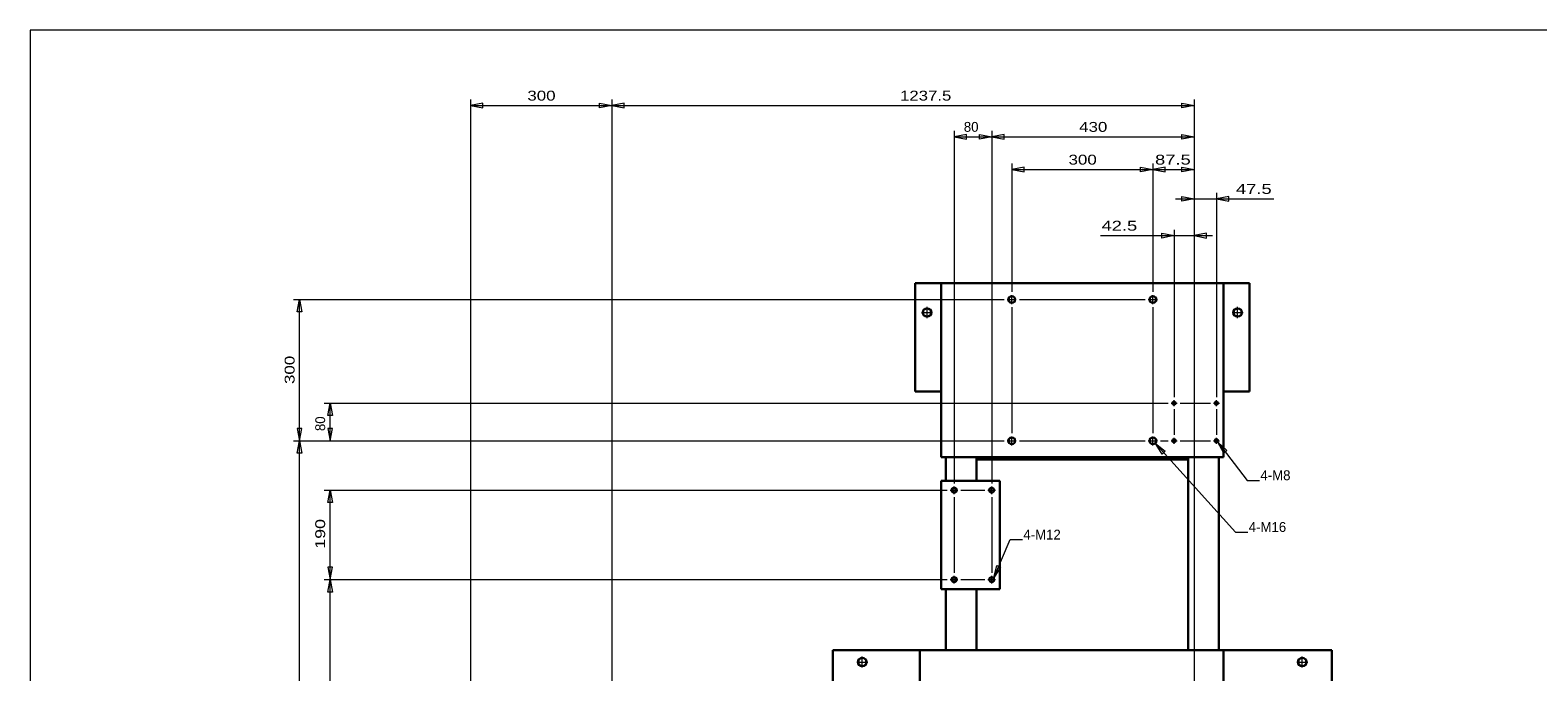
# Model space of a CAD drawing. Header units: millimetres. Extents: x -46 to 5058, y -79 to 3597.
# Tile 4 of 12: x 150 to 3354, y 2141 to 3504. Entities that reach past the tile are written whole.
import ezdxf

# ---------------------------------------------------------------- set-up
doc = ezdxf.new("R2010")
doc.units = ezdxf.units.MM
doc.linetypes.add('CENTER2', pattern=[28.575, 19.05, -3.175, 3.175, -3.175])
doc.layers.get('0').update_dxf_attribs({"color": 157, "lineweight": 0})
doc.styles.add('Default', font='txt')
doc.dimstyles.new('Default', dxfattribs={"dimtxt": 3.5, "dimasz": 4.375, "dimexe": 2.1, "dimexo": 1.05, "dimgap": 1.75, "dimtad": 1, "dimdsep": 46, "dimtxsty": 'Default', "dimblk": 'CLOSED', "dimcen": 0.09, "dimclrt": 13, "dimadec": 0, "dimazin": 0, "dimtfac": 0.4, "dimtdec": 3, "dimtmove": 0, "dimatfit": 3, "dimldrblk": 'CLOSED', "dimfxl": 10.01, "dimtolj": 1, "dimarcsym": 0})

# ---------------------------------------------------------------- blocks, each defined once
blk = doc.blocks.new('FORMAT')
at = {"color": 157, "linetype": 'Continuous', "lineweight": 0, "true_color": 0x44607b}
for p, q in [((4980, 3504), (150, 3504)), ((150, 3504), (150, 60))]:
    blk.add_line(p, q, dxfattribs=at)
blk = doc.blocks.new('.TD_DIMENSION_27', base_point=(1333.3, 1512.1))
at = {"color": 190, "linetype": 'Continuous', "true_color": 0x801eff}
for p, q in [((1385.8, 3356.6), (1385.8, 1998.1)), ((1385.8, 3344), (2623.3, 3344)), ((2623.3, 3356.6), (2623.3, 1903.1)), ((1385.8, 1965.5), (1385.8, 1698.1)), ((2623.3, 1870.5), (2623.3, 1648.1)), ((2623.3, 1615.5), (2623.3, 1512.1))]:
    blk.add_line(p, q, dxfattribs=at)
at = {"color": 23, "linetype": 'Continuous', "true_color": 0xc98a8a}
for points in [[(1412.1, 3349.1), (1385.8, 3344), (1412.1, 3338.9), (1412.1, 3349.1)], [(2597.1, 3349.1), (2623.3, 3344), (2597.1, 3338.9), (2597.1, 3349.1)]]:
    blk.add_lwpolyline(points, dxfattribs=at)
at = {"color": 23, "linetype": 'Continuous', "true_color": 0xc98a8a, "style": 'Default', "width": 1.27}
blk.add_text('1237.5', height=21, dxfattribs=at).set_placement((1998.4, 3354.5))
blk = doc.blocks.new('.TD_DIMENSION_28', base_point=(1033.3, 1698.1))
at = {"color": 190, "linetype": 'Continuous', "true_color": 0x801eff}
for p, q in [((1085.8, 3356.6), (1085.8, 1998.1)), ((1085.8, 3344), (1385.8, 3344)), ((1385.8, 3356.6), (1385.8, 1998.1)), ((1085.8, 1965.5), (1085.8, 1698.1)), ((1385.8, 1965.5), (1385.8, 1698.1))]:
    blk.add_line(p, q, dxfattribs=at)
at = {"color": 23, "linetype": 'Continuous', "true_color": 0xc98a8a}
for points in [[(1112.1, 3349.1), (1085.8, 3344), (1112.1, 3338.9), (1112.1, 3349.1)], [(1359.6, 3349.1), (1385.8, 3344), (1359.6, 3338.9), (1359.6, 3349.1)]]:
    blk.add_lwpolyline(points, dxfattribs=at)
at = {"color": 23, "linetype": 'Continuous', "true_color": 0xc98a8a, "style": 'Default', "width": 1.28}
blk.add_text('300', height=21, dxfattribs=at).set_placement((1206.5, 3354.5))
blk = doc.blocks.new('.TD_DIMENSION_29', base_point=(643.7, 1444.3))
at = {"color": 190, "linetype": 'Continuous', "true_color": 0x801eff}
for p, q in [((709.8, 2631.8), (2219.5, 2631.8)), ((722.4, 1496.8), (722.4, 2631.8)), ((2252.1, 2631.8), (2519.5, 2631.8)), ((2552.1, 2631.8), (2568.2, 2631.8)), ((2593.5, 2631.8), (2658.2, 2631.8)), ((709.8, 1496.8), (2058, 1496.8)), ((2088.6, 1496.8), (2608, 1496.8))]:
    blk.add_line(p, q, dxfattribs=at)
at = {"color": 23, "linetype": 'Continuous', "true_color": 0xc98a8a}
for points in [[(717.3, 2605.5), (722.4, 2631.8), (727.5, 2605.5), (717.3, 2605.5)], [(717.3, 1523), (722.4, 1496.8), (727.5, 1523), (717.3, 1523)]]:
    blk.add_lwpolyline(points, dxfattribs=at)
at = {"color": 23, "linetype": 'Continuous', "true_color": 0xc98a8a, "style": 'Default', "width": 1.25}
blk.add_text('1135', height=21, rotation=90, dxfattribs=at).set_placement((711.9, 2024.9))
blk = doc.blocks.new('.TD_DIMENSION_30', base_point=(643.7, 2579.3))
at = {"color": 190, "linetype": 'Continuous', "true_color": 0x801eff}
for p, q in [((709.8, 2931.8), (2219.5, 2931.8)), ((722.4, 2631.8), (722.4, 2931.8)), ((2252.1, 2931.8), (2519.5, 2931.8)), ((709.8, 2631.8), (2219.5, 2631.8)), ((2252.1, 2631.8), (2519.5, 2631.8))]:
    blk.add_line(p, q, dxfattribs=at)
at = {"color": 23, "linetype": 'Continuous', "true_color": 0xc98a8a}
for points in [[(717.3, 2905.5), (722.4, 2931.8), (727.5, 2905.5), (717.3, 2905.5)], [(717.3, 2658), (722.4, 2631.8), (727.5, 2658), (717.3, 2658)]]:
    blk.add_lwpolyline(points, dxfattribs=at)
at = {"color": 23, "linetype": 'Continuous', "true_color": 0xc98a8a, "style": 'Default', "width": 1.28}
blk.add_text('300', height=21, rotation=90, dxfattribs=at).set_placement((711.9, 2752.4))
blk = doc.blocks.new('.TD_DIMENSION_31', base_point=(708.7, 2579.3))
at = {"color": 190, "linetype": 'Continuous', "true_color": 0x801eff}
for p, q in [((774.8, 2711.8), (2568.2, 2711.8)), ((787.4, 2631.8), (787.4, 2711.8)), ((2593.5, 2711.8), (2658.2, 2711.8)), ((774.8, 2631.8), (2219.5, 2631.8)), ((2252.1, 2631.8), (2519.5, 2631.8))]:
    blk.add_line(p, q, dxfattribs=at)
at = {"color": 23, "linetype": 'Continuous', "true_color": 0xc98a8a}
for points in [[(782.3, 2685.5), (787.4, 2711.8), (792.5, 2685.5), (782.3, 2685.5)], [(782.3, 2658), (787.4, 2631.8), (792.5, 2658), (782.3, 2658)]]:
    blk.add_lwpolyline(points, dxfattribs=at)
at = {"color": 23, "linetype": 'Continuous', "true_color": 0xc98a8a, "style": 'Default'}
blk.add_text('80', height=21, rotation=90, dxfattribs=at).set_placement((776.9, 2652.4))
blk = doc.blocks.new('.TD_DIMENSION_32', base_point=(2183.3, 2648.1))
at = {"color": 190, "linetype": 'Continuous', "true_color": 0x801eff}
for p, q in [((2235.8, 3220.6), (2235.8, 2948.1)), ((2235.8, 3208), (2535.8, 3208)), ((2535.8, 3220.6), (2535.8, 2948.1)), ((2235.8, 2915.5), (2235.8, 2648.1)), ((2535.8, 2915.5), (2535.8, 2648.1))]:
    blk.add_line(p, q, dxfattribs=at)
at = {"color": 23, "linetype": 'Continuous', "true_color": 0xc98a8a}
for points in [[(2262.1, 3213.1), (2235.8, 3208), (2262.1, 3202.9), (2262.1, 3213.1)], [(2509.6, 3213.1), (2535.8, 3208), (2509.6, 3202.9), (2509.6, 3213.1)]]:
    blk.add_lwpolyline(points, dxfattribs=at)
at = {"color": 23, "linetype": 'Continuous', "true_color": 0xc98a8a, "style": 'Default', "width": 1.28}
blk.add_text('300', height=21, dxfattribs=at).set_placement((2356.5, 3218.5))
blk = doc.blocks.new('.TD_DIMENSION_33', base_point=(2483.3, 1512.1))
at = {"color": 190, "linetype": 'Continuous', "true_color": 0x801eff}
for p, q in [((2535.8, 3220.6), (2535.8, 2948.1)), ((2535.8, 3208), (2623.3, 3208)), ((2623.3, 3220.6), (2623.3, 1903.1)), ((2535.8, 2915.5), (2535.8, 2648.1)), ((2623.3, 1870.5), (2623.3, 1648.1)), ((2623.3, 1615.5), (2623.3, 1512.1))]:
    blk.add_line(p, q, dxfattribs=at)
at = {"color": 23, "linetype": 'Continuous', "true_color": 0xc98a8a}
for points in [[(2562.1, 3213.1), (2535.8, 3208), (2562.1, 3202.9), (2562.1, 3213.1)], [(2597.1, 3213.1), (2623.3, 3208), (2597.1, 3202.9), (2597.1, 3213.1)]]:
    blk.add_lwpolyline(points, dxfattribs=at)
at = {"color": 23, "linetype": 'Continuous', "true_color": 0xc98a8a, "style": 'Default', "width": 1.39}
blk.add_text('87.5', height=21, dxfattribs=at).set_placement((2540.3, 3218.5))
blk = doc.blocks.new('.TD_DIMENSION_34', base_point=(2544.6, 1512.1))
at = {"color": 190, "linetype": 'Continuous', "true_color": 0x801eff}
for p, q in [((2584, 3145.7), (2623.3, 3145.7)), ((2623.3, 3158.3), (2623.3, 1903.1)), ((2623.3, 3145.7), (2670.8, 3145.7)), ((2670.8, 3158.3), (2670.8, 2724.4)), ((2670.8, 3145.7), (2793.1, 3145.7)), ((2670.8, 2699.1), (2670.8, 2644.4)), ((2623.3, 1870.5), (2623.3, 1648.1)), ((2623.3, 1615.5), (2623.3, 1512.1))]:
    blk.add_line(p, q, dxfattribs=at)
at = {"color": 23, "linetype": 'Continuous', "true_color": 0xc98a8a}
for points in [[(2597.1, 3150.8), (2623.3, 3145.7), (2597.1, 3140.6), (2597.1, 3150.8)], [(2697.1, 3150.8), (2670.8, 3145.7), (2697.1, 3140.6), (2697.1, 3150.8)]]:
    blk.add_lwpolyline(points, dxfattribs=at)
at = {"color": 23, "linetype": 'Continuous', "true_color": 0xc98a8a, "style": 'Default', "width": 1.39}
blk.add_text('47.5', height=21, dxfattribs=at).set_placement((2712.3, 3156.2))
blk = doc.blocks.new('.TD_DIMENSION_35', base_point=(2424.5, 1512.1))
at = {"color": 190, "linetype": 'Continuous', "true_color": 0x801eff}
for p, q in [((2580.8, 3080.2), (2580.8, 2724.4)), ((2623.3, 3080.2), (2623.3, 1903.1)), ((2424.5, 3067.6), (2580.8, 3067.6)), ((2580.8, 3067.6), (2623.3, 3067.6)), ((2623.3, 3067.6), (2662.7, 3067.6)), ((2580.8, 2699.1), (2580.8, 2644.4)), ((2623.3, 1870.5), (2623.3, 1648.1)), ((2623.3, 1615.5), (2623.3, 1512.1))]:
    blk.add_line(p, q, dxfattribs=at)
at = {"color": 23, "linetype": 'Continuous', "true_color": 0xc98a8a}
for points in [[(2554.6, 3072.7), (2580.8, 3067.6), (2554.6, 3062.5), (2554.6, 3072.7)], [(2649.6, 3072.7), (2623.3, 3067.6), (2649.6, 3062.5), (2649.6, 3072.7)]]:
    blk.add_lwpolyline(points, dxfattribs=at)
at = {"color": 23, "linetype": 'Continuous', "true_color": 0xc98a8a, "style": 'Default', "width": 1.39}
blk.add_text('42.5', height=21, dxfattribs=at).set_placement((2426.6, 3078.1))
blk = doc.blocks.new('.TD_DIMENSION_36', base_point=(708.7, 2284.3))
at = {"color": 190, "linetype": 'Continuous', "true_color": 0x801eff}
for p, q in [((774.8, 2526.8), (2098.9, 2526.8)), ((787.4, 2336.8), (787.4, 2526.8)), ((2127.8, 2526.8), (2178.9, 2526.8)), ((774.8, 2336.8), (2098.9, 2336.8)), ((2127.8, 2336.8), (2178.9, 2336.8))]:
    blk.add_line(p, q, dxfattribs=at)
at = {"color": 23, "linetype": 'Continuous', "true_color": 0xc98a8a}
for points in [[(782.3, 2500.5), (787.4, 2526.8), (792.5, 2500.5), (782.3, 2500.5)], [(782.3, 2363), (787.4, 2336.8), (792.5, 2363), (782.3, 2363)]]:
    blk.add_lwpolyline(points, dxfattribs=at)
at = {"color": 23, "linetype": 'Continuous', "true_color": 0xc98a8a, "style": 'Default', "width": 1.35}
blk.add_text('190', height=21, rotation=90, dxfattribs=at).set_placement((776.9, 2402.4))
blk = doc.blocks.new('.TD_DIMENSION_37', base_point=(708.7, 1444.3))
at = {"color": 190, "linetype": 'Continuous', "true_color": 0x801eff}
for p, q in [((774.8, 2336.8), (2098.9, 2336.8)), ((787.4, 1496.8), (787.4, 2336.8)), ((2127.8, 2336.8), (2178.9, 2336.8)), ((774.8, 1496.8), (2058, 1496.8)), ((2088.6, 1496.8), (2608, 1496.8))]:
    blk.add_line(p, q, dxfattribs=at)
at = {"color": 23, "linetype": 'Continuous', "true_color": 0xc98a8a}
for points in [[(782.3, 2310.5), (787.4, 2336.8), (792.5, 2310.5), (782.3, 2310.5)], [(782.3, 1523), (787.4, 1496.8), (792.5, 1523), (782.3, 1523)]]:
    blk.add_lwpolyline(points, dxfattribs=at)
at = {"color": 23, "linetype": 'Continuous', "true_color": 0xc98a8a, "style": 'Default', "width": 1.28}
blk.add_text('840', height=21, rotation=90, dxfattribs=at).set_placement((776.9, 1887.4))
blk = doc.blocks.new('.TD_DIMENSION_38', base_point=(2140.8, 1512.1))
at = {"color": 190, "linetype": 'Continuous', "true_color": 0x801eff}
for p, q in [((2193.3, 3290.2), (2193.3, 2541.2)), ((2193.3, 3277.6), (2623.3, 3277.6)), ((2623.3, 3290.2), (2623.3, 1903.1)), ((2193.3, 2512.3), (2193.3, 2351.2)), ((2623.3, 1870.5), (2623.3, 1648.1)), ((2623.3, 1615.5), (2623.3, 1512.1))]:
    blk.add_line(p, q, dxfattribs=at)
at = {"color": 23, "linetype": 'Continuous', "true_color": 0xc98a8a}
for points in [[(2219.6, 3282.7), (2193.3, 3277.6), (2219.6, 3272.5), (2219.6, 3282.7)], [(2597.1, 3282.7), (2623.3, 3277.6), (2597.1, 3272.5), (2597.1, 3282.7)]]:
    blk.add_lwpolyline(points, dxfattribs=at)
at = {"color": 23, "linetype": 'Continuous', "true_color": 0xc98a8a, "style": 'Default', "width": 1.28}
blk.add_text('430', height=21, dxfattribs=at).set_placement((2379, 3288.1))
blk = doc.blocks.new('.TD_DIMENSION_39', base_point=(2060.8, 2351.2))
at = {"color": 190, "linetype": 'Continuous', "true_color": 0x801eff}
for p, q in [((2113.3, 3290.2), (2113.3, 2541.2)), ((2113.3, 3277.6), (2193.3, 3277.6)), ((2193.3, 3290.2), (2193.3, 2541.2)), ((2113.3, 2512.3), (2113.3, 2351.2)), ((2193.3, 2512.3), (2193.3, 2351.2))]:
    blk.add_line(p, q, dxfattribs=at)
at = {"color": 23, "linetype": 'Continuous', "true_color": 0xc98a8a}
for points in [[(2139.6, 3282.7), (2113.3, 3277.6), (2139.6, 3272.5), (2139.6, 3282.7)], [(2167.1, 3282.7), (2193.3, 3277.6), (2167.1, 3272.5), (2167.1, 3282.7)]]:
    blk.add_lwpolyline(points, dxfattribs=at)
at = {"color": 23, "linetype": 'Continuous', "true_color": 0xc98a8a, "style": 'Default'}
blk.add_text('80', height=21, dxfattribs=at).set_placement((2134, 3288.1))
blk = doc.blocks.new('_Closed')
at = {"color": 0, "linetype": 'ByBlock', "lineweight": -2}
for p, q in [((-1, 0.166667), (0, 0)), ((-1, 0.166667), (-1, -0.166667)), ((0, 0), (-1, -0.166667)), ((0, 0), (-1, 0))]:
    blk.add_line(p, q, dxfattribs=at)
blk = doc.blocks.new('a', base_point=(940.226, 921.648))
at = {"color": 157, "linetype": 'Continuous', "lineweight": 30, "true_color": 0x44607b}
for p, q in [((2030.842, 2736.764), (2030.842, 2966.764)), ((2030.842, 2966.764), (2085.842, 2966.764)), ((2085.842, 2966.764), (2685.842, 2966.764)), ((2085.842, 2966.764), (2085.842, 2596.764)), ((2740.842, 2966.764), (2685.842, 2966.764)), ((2685.842, 2966.764), (2685.842, 2596.764)), ((2740.842, 2736.764), (2740.842, 2966.764)), ((2030.842, 2736.764), (2085.842, 2736.764)), ((2740.842, 2736.764), (2685.842, 2736.764)), ((2085.842, 2596.764), (2685.842, 2596.764)), ((2095.842, 2596.764), (2095.842, 2546.764)), ((2160.842, 2596.764), (2160.842, 2546.764)), ((2610.842, 2596.764), (2610.842, 2186.764)), ((2675.842, 2596.764), (2675.842, 2186.764)), ((2160.842, 2591.764), (2610.842, 2591.764)), ((2085.842, 2546.764), (2085.842, 2316.764)), ((2210.842, 2546.764), (2085.842, 2546.764)), ((2210.842, 2316.764), (2210.842, 2546.764)), ((2085.842, 2316.764), (2210.842, 2316.764)), ((2095.842, 2316.764), (2095.842, 2186.764)), ((2160.842, 2316.764), (2160.842, 2186.764)), ((1855.842, 2186.764), (1855.842, 2121.764)), ((1855.842, 2186.764), (2040.842, 2186.764)), ((2040.842, 1016.764), (2040.842, 2186.764)), ((2685.842, 2186.764), (2040.842, 2186.764)), ((2915.842, 2186.764), (2685.842, 2186.764)), ((2685.842, 1016.764), (2685.842, 2186.764)), ((2915.842, 2186.764), (2915.842, 2121.764))]:
    blk.add_line(p, q, dxfattribs=at)
at = {"color": 190, "linetype": 'CENTER2', "lineweight": 0, "true_color": 0x801eff}
for p, q in [((2055.842, 2892.514), (2055.842, 2916.014)), ((2225.842, 2931.764), (2245.842, 2931.764)), ((2235.842, 2921.764), (2235.842, 2941.764)), ((2525.842, 2931.764), (2545.842, 2931.764)), ((2535.842, 2921.764), (2535.842, 2941.764)), ((2715.842, 2892.514), (2715.842, 2916.014)), ((2044.092, 2904.264), (2067.592, 2904.264)), ((2704.092, 2904.264), (2727.592, 2904.264)), ((2574.467, 2711.764), (2587.217, 2711.764)), ((2580.842, 2705.389), (2580.842, 2718.139)), ((2664.467, 2711.764), (2677.217, 2711.764)), ((2670.842, 2705.389), (2670.842, 2718.139)), ((2225.842, 2631.764), (2245.842, 2631.764)), ((2235.842, 2621.764), (2235.842, 2641.764)), ((2525.842, 2631.764), (2545.842, 2631.764)), ((2535.842, 2621.764), (2535.842, 2641.764)), ((2574.467, 2631.764), (2587.217, 2631.764)), ((2580.842, 2625.389), (2580.842, 2638.139)), ((2664.467, 2631.764), (2677.217, 2631.764)), ((2670.842, 2625.389), (2670.842, 2638.139)), ((2113.342, 2518.639), (2113.342, 2534.889)), ((2193.342, 2518.639), (2193.342, 2534.889)), ((2105.217, 2526.764), (2121.467, 2526.764)), ((2185.217, 2526.764), (2201.467, 2526.764)), ((2113.342, 2328.639), (2113.342, 2344.889)), ((2193.342, 2328.639), (2193.342, 2344.889)), ((2105.217, 2336.764), (2121.467, 2336.764)), ((2185.217, 2336.764), (2201.467, 2336.764)), ((1906.592, 2161.764), (1930.092, 2161.764)), ((1918.342, 2150.014), (1918.342, 2173.514)), ((2841.592, 2161.764), (2865.092, 2161.764)), ((2853.342, 2150.014), (2853.342, 2173.514))]:
    blk.add_line(p, q, dxfattribs=at)
at = {"color": 52, "linetype": 'Continuous', "lineweight": 0, "true_color": 0xdcdc00}
for p, q in [((2672.19, 2714.858), (2672.19, 2708.67)), ((2672.19, 2634.858), (2672.19, 2628.67))]:
    blk.add_line(p, q, dxfattribs=at)
for centre, radius in [((2235.842, 2931.764), 8), ((2535.842, 2931.764), 8), ((2055.842, 2904.264), 10), ((2715.842, 2904.264), 10), ((2580.842, 2711.764), 4), ((2670.842, 2711.764), 4), ((2235.842, 2631.764), 8), ((2535.842, 2631.764), 8), ((2580.842, 2631.764), 4), ((2670.842, 2631.764), 4), ((2113.342, 2526.764), 6), ((2193.342, 2526.764), 6), ((2113.342, 2336.764), 6), ((2193.342, 2336.764), 6), ((1918.342, 2161.764), 10), ((2853.342, 2161.764), 10)]:
    blk.add_circle(centre, radius, dxfattribs=at)
at = {"color": 157, "linetype": 'Continuous', "lineweight": 30, "true_color": 0x44607b}
for centre, radius in [((2235.842, 2931.764), 7), ((2535.842, 2931.764), 7), ((2055.842, 2904.264), 8.75), ((2715.842, 2904.264), 8.75), ((2580.842, 2711.764), 3.375), ((2670.842, 2711.764), 3.375), ((2235.842, 2631.764), 7), ((2535.842, 2631.764), 7), ((2580.842, 2631.764), 3.375), ((2670.842, 2631.764), 3.375), ((2113.342, 2526.764), 5.125), ((2193.342, 2526.764), 5.125), ((2113.342, 2336.764), 5.125), ((2193.342, 2336.764), 5.125), ((1918.342, 2161.764), 8.75), ((2853.342, 2161.764), 8.75)]:
    blk.add_circle(centre, radius, dxfattribs=at)
at = {"color": 190, "linetype": 'Continuous', "lineweight": 0, "true_color": 0x801eff}
for name, p in [('.TD_DIMENSION_28', (1033.342, 1698.064)), ('.TD_DIMENSION_27', (1333.342, 1512.064)), ('.TD_DIMENSION_39', (2060.842, 2351.189)), ('.TD_DIMENSION_38', (2140.842, 1512.064)), ('.TD_DIMENSION_32', (2183.342, 2648.064)), ('.TD_DIMENSION_33', (2483.342, 1512.064)), ('.TD_DIMENSION_34', (2544.592, 1512.064)), ('.TD_DIMENSION_35', (2424.485, 1512.064)), ('.TD_DIMENSION_30', (643.672, 2579.263)), ('.TD_DIMENSION_31', (708.667, 2579.264)), ('.TD_DIMENSION_29', (643.672, 1444.264)), ('.TD_DIMENSION_36', (708.667, 2284.264)), ('.TD_DIMENSION_37', (708.667, 1444.264))]:
    blk.add_blockref(name, p, dxfattribs=at)
at = {"color": 23, "linetype": 'Continuous', "true_color": 0xc98a8a, "char_height": 21, "attachment_point": 7, "line_spacing_factor": 0.899982, "style": 'Default'}
for s, insert in [('4-M8', (2764.251, 2547.744)), ('4-M12', (2260.522, 2421.952)), ('4-M16', (2739.455, 2437.86))]:
    blk.add_mtext(s, dxfattribs=dict(at, insert=insert))
at = {"color": 190, "linetype": 'Continuous', "lineweight": 0, "true_color": 0x801eff, "annotation_type": 0, "has_hookline": 1, "hookline_direction": 0}
for points, text_width in [([(2673.711, 2628.977), (2736.251, 2547.744), (2762.501, 2547.744)], 84), ([(2541.374, 2625.984), (2711.455, 2437.86), (2737.705, 2437.86)], 104), ([(2197.844, 2340.73), (2232.522, 2421.952), (2258.772, 2421.952)], 104)]:
    blk.add_leader(points, dimstyle='Default', override={"dimasz": 26.25, "dimtad": 0, "dimtxsty": 'Default', "dimldrblk": 'Closed'}, dxfattribs=dict(at, text_width=text_width))

msp = doc.modelspace()

# ---------------------------------------------------------------- block references
at = {"color": 190, "linetype": 'Continuous', "lineweight": 0, "true_color": 0x801eff}
msp.add_blockref('FORMAT', (0, 0), dxfattribs=at)
at = {"color": 176, "linetype": 'CENTER2', "lineweight": 0, "true_color": 0x000080}
msp.add_blockref('a', (940.2, 921.6), dxfattribs=at)

doc.saveas('drawing.dxf')
